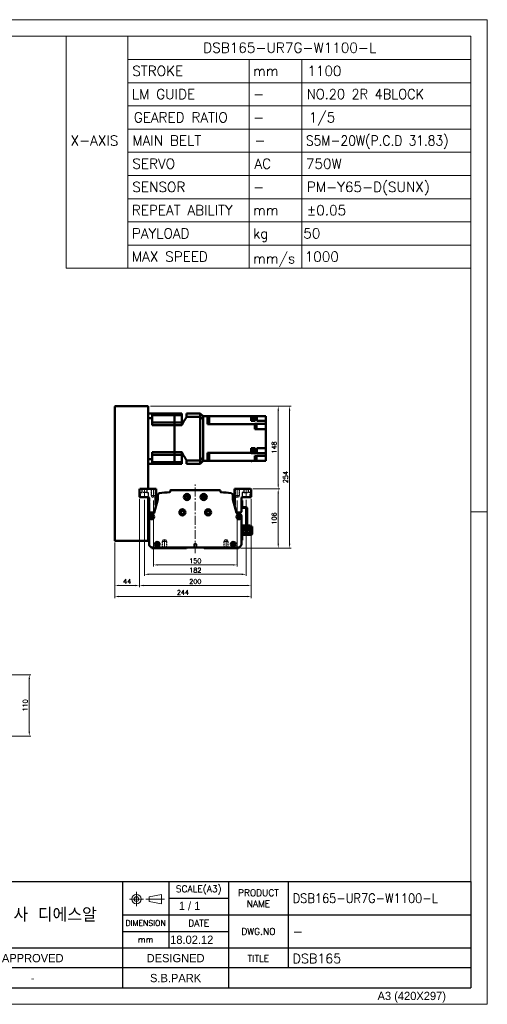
# Model space of a CAD drawing. Header units: millimetres. Extents: x 46547 to 49038, y 6223 to 10291.
# Tile 5 of 5: x 48202 to 49038, y 8529 to 10291. Entities that reach past the tile are written whole.
import ezdxf
from ezdxf.enums import TextEntityAlignment as Align

# ---------------------------------------------------------------- set-up
doc = ezdxf.new("R2010")
doc.units = ezdxf.units.MM
doc.header["$LTSCALE"] = 0.5
for name, pattern in [('CENTER', [50.8, 31.75, -6.35, 6.35, -6.35]), ('HIDDEN', [9.525, 6.35, -3.175]), ('HIDDENX2', [19.05, 12.7, -6.35])]:
    doc.linetypes.add(name, pattern=pattern)
doc.layers.get('0').update_dxf_attribs({"lineweight": 20})
for name, color, linetype, lineweight in [('1', 1, 'CENTER', 13), ('4', 4, 'Continuous', 13), ('외형선(ISO)', 7, 'Continuous', 50)]:
    doc.layers.add(name, color=color, linetype=linetype, lineweight=lineweight)
doc.layers.add('2', color=2, linetype='HIDDENX2')
doc.layers.add('3', color=3, linetype='Continuous')
doc.styles.add('ACISOGDT', font='amgdt.shx')
doc.styles.add('DSR TEXT', font='romans.shx', dxfattribs={"bigfont": 'whgtxt.shx'})
doc.styles.get("Standard").update_dxf_attribs({"font": 'romans.shx', "bigfont": 'whgtxt.shx'})
doc.dimstyles.new('DSR', dxfattribs={"dimscale": 2, "dimtxt": 3, "dimasz": 3, "dimexe": 0.5, "dimexo": 0.5, "dimgap": 0.5, "dimtad": 1, "dimdsep": 46, "dimtxsty": 'Standard', "dimcen": 2.5, "dimclrd": 4, "dimclre": 4, "dimclrt": 2, "dimadec": 0, "dimazin": 2, "dimtfac": 1, "dimtmove": 0, "dimatfit": 3, "dimfxl": 0, "dimlwd": -1, "dimlwe": -1, "dimarcsym": 0})

# ---------------------------------------------------------------- blocks, each defined once
blk = doc.blocks.new('A$C13F00394')
for p, q in [((109.11, 28.14), (105.34, 27.43)), ((105.34, 27.43), (105.34, 26.01)), ((109.11, 25.3), (109.11, 28.14)), ((-202.34, 25.67), (-191.42, 25.67)), ((-202.34, 25.3), (-191.42, 25.3)), ((105.34, 26.01), (109.11, 25.3))]:
    blk.add_line(p, q)
for radius in [1.42, 0.71]:
    blk.add_circle((101.56, 26.76), radius)
at = {"layer": '1'}
for p, q in [((103.69, 26.76), (99.44, 26.76)), ((101.56, 28.89), (101.56, 24.63)), ((104.41, 26.76), (110.04, 26.76))]:
    blk.add_line(p, q, dxfattribs=at)
at = {"layer": '3'}
for p, q in [((0, 32), (-207.68, 32)), ((0, 32), (202.32, 32)), ((0, 32), (0, 0)), ((43.43, 32), (43.43, 0)), ((97.32, 32), (97.32, 12)), ((111.32, 32), (111.32, 12)), ((129.32, 32), (129.32, 0)), ((147.32, 32), (147.32, 6)), ((202.32, 32), (202.32, 0)), ((0, 28), (25, 24)), ((43.43, 28), (0, 28)), ((25, 28), (25, 0)), ((34.7, 28), (34.7, 0)), ((111.32, 27), (129.32, 27)), ((43.43, 24), (0, 24)), ((97.32, 22), (202.32, 22)), ((43.43, 20), (0, 20)), ((43.43, 16), (0, 16)), ((97.32, 17), (129.32, 17)), ((0, 12), (129.32, 12)), ((97.32, 12), (97.32, 0)), ((129.32, 12), (202.32, 12)), ((43.43, 8), (0, 8)), ((97.32, 6), (43.43, 6)), ((129.32, 6), (97.32, 6)), ((202.32, 6), (129.32, 6)), ((43.43, 4), (0, 4)), ((0, 0), (202.32, 0))]:
    blk.add_line(p, q, dxfattribs=at)
at = {"color": 0, "style": 'DSR TEXT'}
for s, height, p in [('조립 치수 허용차', 2, (11.97, 29.02)), ('등급', 1.5, (20.77, 25.52)), ('정밀급', 1.5, (27.18, 25.37)), ('보통급', 1.3, (36.41, 25.38)), ('치수 구분', 1.5, (0.69, 24.78)), (' 0.5 초과 6 이하', 1.6, (0.56, 21.19)), (' 6 초과 30 이하', 1.6, (0.49, 17.19)), (' 30 초과 120 이하', 1.6, (0.49, 13.19)), (' 120 초과 315 이하', 1.6, (0.49, 9.19)), (' 315 초과 1000 이하', 1.6, (0.49, 5.19)), (' 1000 초과 2000 이하', 1.6, (0.49, 1.19))]:
    blk.add_text(s, height=height, dxfattribs=at).set_placement(p)
at = {"color": 7, "style": 'ACISOGDT'}
for s, p in [('APPROVED', (70.28, 8.93)), ('DESIGNED', (113.35, 8.93))]:
    blk.add_text(s, height=2.5, dxfattribs=at).set_placement(p, align=Align.MIDDLE_CENTER)
at = {"color": 7, "attachment_point": 5, "style": 'DSR TEXT'}
for s, insert, char_height in [('SCALE(A3)', (120.32, 29.5), 2), ('PRODUCT\\PNAME', (138.32, 27), 2), ('주식회사 디에스알', (70.37, 22), 4.2), ('DIMENSION', (104.32, 19.5), 1.7), ('DATE', (120.32, 19.5), 2), ('DWG.NO', (138.32, 17), 2), ('mm', (104.32, 14.5), 1.8), ('TITLE', (138.32, 8.83), 2)]:
    blk.add_mtext(s, dxfattribs=dict(at, insert=insert, char_height=char_height))
at = {"color": 0, "char_height": 1.6, "attachment_point": 5, "style": 'DSR TEXT'}
for s, insert in [('%%P0.05', (29.85, 22)), ('%%P0.1', (39.07, 22)), ('%%P0.1', (29.85, 18)), ('%%P0.2', (39.07, 18)), ('%%P0.15', (29.85, 14)), ('%%P0.3', (39.07, 14)), ('%%P0.2', (29.85, 10)), ('%%P0.5', (39.07, 10)), ('%%P0.3', (29.85, 6)), ('%%P0.8', (39.07, 6)), ('%%P0.5', (29.85, 2)), ('%%P1.2', (39.07, 2))]:
    blk.add_mtext(s, dxfattribs=dict(at, insert=insert))
at = {"layer": '4', "color": 0, "style": 'DSR TEXT'}
blk.add_text('NOTE', height=3, dxfattribs=at).set_placement((-202.39, 26.38))
blk = doc.blocks.new('A$C1C1952E1')
for p, q in [((293, 292), (293, 222)), ((311.67, 292), (311.67, 222)), ((311.67, 285), (415, 285)), ((348.18, 285), (348.18, 222)), ((364.13, 285), (364.13, 222)), ((311.67, 278), (415, 278)), ((311.67, 271), (415, 271)), ((311.67, 264), (415, 264)), ((311.67, 257), (415, 257)), ((311.67, 250), (415, 250)), ((311.67, 243), (415, 243)), ((311.67, 236), (415, 236)), ((311.67, 229), (415, 229)), ((293, 222), (415, 222))]:
    blk.add_line(p, q)
at = {"color": 1}
blk.add_lwpolyline([(0, 0), (420, 0), (420, 297), (0, 297)], close=True, dxfattribs=at)
at = {"color": 3}
blk.add_lwpolyline([(5, 5), (415, 5), (415, 292), (5, 292)], close=True, dxfattribs=at)
at = {"color": 7, "style": 'ACISOGDT'}
blk.add_text('A3 (420X297)', height=2.5, dxfattribs=at).set_placement((386.91, 1.28))
blk = doc.blocks.new('*D82')
at = {"color": 1, "linetype": 'ByBlock'}
for p, q in [((48160.8, 9118.8), (48222, 9118.8)), ((48219, 9016.6), (48219, 9111)), ((48160.8, 9008.8), (48222, 9008.8))]:
    blk.add_line(p, q, dxfattribs=at)
at = {"color": 1}
for points in [[(48217.7, 9111), (48220.3, 9111), (48219, 9118.8)], [(48217.7, 9016.6), (48220.3, 9016.6), (48219, 9008.8)]]:
    blk.add_solid(points, dxfattribs=at)
at = {"layer": 'Defpoints', "color": 0}
for p in [(48157.2, 9118.8), (48219, 9118.8), (48157.2, 9008.8)]:
    blk.add_point(p, dxfattribs=at)
at = {"color": 3, "insert": (48211.8, 9063.8), "char_height": 8.4, "attachment_point": 5, "rotation": 90, "style": 'DSR TEXT'}
blk.add_mtext('110', dxfattribs=at)
blk = doc.blocks.new('*D87')
at = {"color": 1, "linetype": 'ByBlock'}
for p, q in [((48440.9, 9430.5), (48440.9, 9312.2)), ((48590.9, 9430.5), (48590.9, 9312.2)), ((48583.1, 9315.2), (48448.7, 9315.2))]:
    blk.add_line(p, q, dxfattribs=at)
at = {"color": 1}
for points in [[(48448.7, 9316.5), (48448.7, 9313.9), (48440.9, 9315.2)], [(48583.1, 9316.5), (48583.1, 9313.9), (48590.9, 9315.2)]]:
    blk.add_solid(points, dxfattribs=at)
at = {"layer": 'Defpoints', "color": 0}
for p in [(48440.9, 9434.1), (48590.9, 9434.1), (48440.9, 9315.2)]:
    blk.add_point(p, dxfattribs=at)
at = {"color": 3, "insert": (48515.9, 9322.4), "char_height": 8.4, "attachment_point": 5, "style": 'DSR TEXT'}
blk.add_mtext('150', dxfattribs=at)
blk = doc.blocks.new('*D88')
at = {"color": 1, "linetype": 'ByBlock'}
for p, q in [((48424.9, 9431.6), (48424.9, 9295.4)), ((48606.9, 9431.6), (48606.9, 9295.4)), ((48599.1, 9298.4), (48432.7, 9298.4))]:
    blk.add_line(p, q, dxfattribs=at)
at = {"color": 1}
for points in [[(48432.7, 9299.7), (48432.7, 9297.1), (48424.9, 9298.4)], [(48599.1, 9299.7), (48599.1, 9297.1), (48606.9, 9298.4)]]:
    blk.add_solid(points, dxfattribs=at)
at = {"layer": 'Defpoints', "color": 0}
for p in [(48424.9, 9435.2), (48606.9, 9435.2), (48424.9, 9298.4)]:
    blk.add_point(p, dxfattribs=at)
at = {"color": 3, "insert": (48515.9, 9305.6), "char_height": 8.4, "attachment_point": 5, "style": 'DSR TEXT'}
blk.add_mtext('182', dxfattribs=at)
blk = doc.blocks.new('*D89')
at = {"color": 1, "linetype": 'ByBlock'}
for p, q in [((48415.9, 9433.6), (48415.9, 9275.4)), ((48615.9, 9433.6), (48615.9, 9275.4)), ((48608.1, 9278.4), (48423.7, 9278.4))]:
    blk.add_line(p, q, dxfattribs=at)
at = {"color": 1}
for points in [[(48423.7, 9279.7), (48423.7, 9277.1), (48415.9, 9278.4)], [(48608.1, 9279.7), (48608.1, 9277.1), (48615.9, 9278.4)]]:
    blk.add_solid(points, dxfattribs=at)
at = {"layer": 'Defpoints', "color": 0}
for p in [(48415.9, 9437.2), (48615.9, 9437.2), (48415.9, 9278.4)]:
    blk.add_point(p, dxfattribs=at)
at = {"color": 3, "insert": (48515.9, 9285.6), "char_height": 8.4, "attachment_point": 5, "style": 'DSR TEXT'}
blk.add_mtext('200', dxfattribs=at)
blk = doc.blocks.new('*D90')
at = {"color": 1, "linetype": 'ByBlock'}
for p, q in [((48415.9, 9433.6), (48415.9, 9275.4)), ((48371.9, 9355.6), (48371.9, 9275.4)), ((48408.1, 9278.4), (48379.7, 9278.4))]:
    blk.add_line(p, q, dxfattribs=at)
at = {"color": 1}
for points in [[(48379.7, 9279.7), (48379.7, 9277.1), (48371.9, 9278.4)], [(48408.1, 9279.7), (48408.1, 9277.1), (48415.9, 9278.4)]]:
    blk.add_solid(points, dxfattribs=at)
at = {"layer": 'Defpoints', "color": 0}
for p in [(48415.9, 9437.2), (48371.9, 9359.2), (48371.9, 9278.4)]:
    blk.add_point(p, dxfattribs=at)
at = {"color": 3, "insert": (48393.9, 9285.6), "char_height": 8.4, "attachment_point": 5, "style": 'DSR TEXT'}
blk.add_mtext('44', dxfattribs=at)
blk = doc.blocks.new('*D91')
at = {"color": 1, "linetype": 'ByBlock'}
for p, q in [((48615.9, 9433.6), (48615.9, 9255.7)), ((48371.9, 9355.6), (48371.9, 9255.7)), ((48608.1, 9258.7), (48379.7, 9258.7))]:
    blk.add_line(p, q, dxfattribs=at)
at = {"color": 1}
for points in [[(48379.7, 9260), (48379.7, 9257.4), (48371.9, 9258.7)], [(48608.1, 9260), (48608.1, 9257.4), (48615.9, 9258.7)]]:
    blk.add_solid(points, dxfattribs=at)
at = {"layer": 'Defpoints', "color": 0}
for p in [(48615.9, 9437.2), (48371.9, 9359.2), (48371.9, 9258.7)]:
    blk.add_point(p, dxfattribs=at)
at = {"color": 3, "insert": (48493.9, 9265.9), "char_height": 8.4, "attachment_point": 5, "style": 'DSR TEXT'}
blk.add_mtext('244', dxfattribs=at)
blk = doc.blocks.new('*D92')
at = {"color": 1, "linetype": 'ByBlock'}
for p, q in [((48618.5, 9451.2), (48667.2, 9451.2)), ((48664.2, 9443.4), (48664.2, 9353)), ((48597, 9345.2), (48667.2, 9345.2))]:
    blk.add_line(p, q, dxfattribs=at)
at = {"color": 1}
for points in [[(48662.9, 9443.4), (48665.5, 9443.4), (48664.2, 9451.2)], [(48662.9, 9353), (48665.5, 9353), (48664.2, 9345.2)]]:
    blk.add_solid(points, dxfattribs=at)
at = {"layer": 'Defpoints', "color": 0}
for p in [(48614.9, 9451.2), (48593.4, 9345.2), (48664.2, 9345.2)]:
    blk.add_point(p, dxfattribs=at)
at = {"color": 3, "insert": (48657, 9398.2), "char_height": 8.4, "attachment_point": 5, "rotation": 90, "style": 'DSR TEXT'}
blk.add_mtext('106', dxfattribs=at)
blk = doc.blocks.new('*D93')
at = {"color": 1, "linetype": 'ByBlock'}
for p, q in [((48435.5, 9599.2), (48667.2, 9599.2)), ((48664.2, 9459), (48664.2, 9591.4)), ((48618.5, 9451.2), (48667.2, 9451.2))]:
    blk.add_line(p, q, dxfattribs=at)
at = {"color": 1}
for points in [[(48662.9, 9591.4), (48665.5, 9591.4), (48664.2, 9599.2)], [(48662.9, 9459), (48665.5, 9459), (48664.2, 9451.2)]]:
    blk.add_solid(points, dxfattribs=at)
at = {"layer": 'Defpoints', "color": 0}
for p in [(48431.9, 9599.2), (48664.2, 9599.2), (48614.9, 9451.2)]:
    blk.add_point(p, dxfattribs=at)
at = {"color": 3, "insert": (48657, 9525.2), "char_height": 8.4, "attachment_point": 5, "rotation": 90, "style": 'DSR TEXT'}
blk.add_mtext('148', dxfattribs=at)
blk = doc.blocks.new('*D94')
at = {"color": 1, "linetype": 'ByBlock'}
for p, q in [((48435.5, 9599.2), (48687.5, 9599.2)), ((48684.5, 9591.4), (48684.5, 9353)), ((48597, 9345.2), (48687.5, 9345.2))]:
    blk.add_line(p, q, dxfattribs=at)
at = {"color": 1}
for points in [[(48683.2, 9591.4), (48685.8, 9591.4), (48684.5, 9599.2)], [(48683.2, 9353), (48685.8, 9353), (48684.5, 9345.2)]]:
    blk.add_solid(points, dxfattribs=at)
at = {"layer": 'Defpoints', "color": 0}
for p in [(48431.9, 9599.2), (48593.4, 9345.2), (48684.5, 9345.2)]:
    blk.add_point(p, dxfattribs=at)
at = {"color": 3, "insert": (48677.3, 9472.2), "char_height": 8.4, "attachment_point": 5, "rotation": 90, "style": 'DSR TEXT'}
blk.add_mtext('254', dxfattribs=at)

msp = doc.modelspace()

# ---------------------------------------------------------------- linework, layer by layer
at = {"color": 2, "linetype": 'HIDDEN'}
for p, q in [((48436.8889, 9451.20272), (48436.8889, 9439.20272)), ((48437.4889, 9450.60272), (48436.8889, 9451.20272)), ((48437.4889, 9450.60272), (48444.2889, 9450.60272)), ((48437.4889, 9450.60272), (48437.4889, 9437.20272)), ((48444.2889, 9450.60272), (48444.8889, 9451.20272)), ((48444.2889, 9450.60272), (48444.2889, 9437.20272)), ((48444.8889, 9451.20272), (48444.8889, 9439.20272)), ((48586.8889, 9451.20272), (48586.8889, 9439.20272)), ((48587.4889, 9450.60272), (48586.8889, 9451.20272)), ((48587.4889, 9450.60272), (48594.2889, 9450.60272)), ((48587.4889, 9450.60272), (48587.4889, 9437.20272)), ((48594.2889, 9450.60272), (48594.8889, 9451.20272)), ((48594.2889, 9450.60272), (48594.2889, 9437.20272)), ((48594.8889, 9451.20272), (48594.8889, 9439.20272)), ((48436.8889, 9439.20272), (48444.8889, 9439.20272)), ((48436.8889, 9439.20272), (48437.4889, 9438.16349)), ((48437.4889, 9437.20272), (48444.2889, 9437.20272)), ((48437.4889, 9437.20272), (48440.8889, 9435.23973)), ((48444.2889, 9437.20272), (48440.8889, 9435.23973)), ((48444.8889, 9439.20272), (48444.2889, 9438.16349)), ((48586.8889, 9439.20272), (48594.8889, 9439.20272)), ((48586.8889, 9439.20272), (48587.4889, 9438.16349)), ((48587.4889, 9437.20272), (48594.2889, 9437.20272)), ((48587.4889, 9437.20272), (48590.8889, 9435.23973)), ((48594.2889, 9437.20272), (48590.8889, 9435.23973)), ((48594.8889, 9439.20272), (48594.2889, 9438.16349)), ((48456.8889, 9357.20272), (48457.4889, 9358.24195)), ((48456.8889, 9357.20272), (48464.8889, 9357.20272)), ((48456.8889, 9345.20272), (48456.8889, 9357.20272)), ((48457.4889, 9359.20272), (48460.8889, 9361.16572)), ((48457.4889, 9359.20272), (48464.2889, 9359.20272)), ((48457.4889, 9345.80272), (48457.4889, 9359.20272)), ((48464.2889, 9359.20272), (48460.8889, 9361.16572)), ((48464.2889, 9345.80272), (48464.2889, 9359.20272)), ((48464.8889, 9357.20272), (48464.2889, 9358.24195)), ((48464.8889, 9345.20272), (48464.8889, 9357.20272)), ((48566.8889, 9357.20272), (48567.4889, 9358.24195)), ((48574.8889, 9357.20272), (48566.8889, 9357.20272)), ((48566.8889, 9345.20272), (48566.8889, 9357.20272)), ((48567.4889, 9359.20272), (48570.8889, 9361.16572)), ((48574.2889, 9359.20272), (48567.4889, 9359.20272)), ((48567.4889, 9345.80272), (48567.4889, 9359.20272)), ((48574.2889, 9359.20272), (48570.8889, 9361.16572)), ((48574.2889, 9345.80272), (48574.2889, 9359.20272)), ((48574.8889, 9357.20272), (48574.2889, 9358.24195)), ((48574.8889, 9345.20272), (48574.8889, 9357.20272)), ((48457.4889, 9345.80272), (48456.8889, 9345.20272)), ((48457.4889, 9345.80272), (48464.2889, 9345.80272)), ((48464.2889, 9345.80272), (48464.8889, 9345.20272)), ((48567.4889, 9345.80272), (48566.8889, 9345.20272)), ((48574.2889, 9345.80272), (48567.4889, 9345.80272)), ((48574.2889, 9345.80272), (48574.8889, 9345.20272))]:
    msp.add_line(p, q, dxfattribs=at)
at = {"color": 1, "linetype": 'CENTER'}
for p, q in [((48440.8889, 9452.63827), (48440.8889, 9434.07356)), ((48590.8889, 9452.63827), (48590.8889, 9434.07356)), ((48460.8889, 9343.76718), (48460.8889, 9362.33188)), ((48570.8889, 9343.76718), (48570.8889, 9362.33188))]:
    msp.add_line(p, q, dxfattribs=at)
at = {"color": 1}
msp.add_line((49038.06932, 9409.88267), (49008.40982, 9409.88267), dxfattribs=at)
at = {"layer": '1'}
for p, q in [((48424.8889, 9435.20272), (48424.8889, 9452.20272)), ((48515.8889, 9336.20272), (48515.8889, 9459.20272)), ((48606.8889, 9435.20272), (48606.8889, 9452.20272))]:
    msp.add_line(p, q, dxfattribs=at)
at = {"layer": '2'}
for p, q in [((48417.8889, 9444.70272), (48420.6389, 9444.70272)), ((48417.8889, 9436.20272), (48417.8889, 9444.70272)), ((48420.6389, 9444.70272), (48420.6389, 9451.20272)), ((48429.1389, 9444.70272), (48420.6389, 9444.70272)), ((48429.1389, 9451.20272), (48429.1389, 9444.70272)), ((48429.1389, 9444.70272), (48431.8889, 9444.70272)), ((48431.8889, 9444.70272), (48431.8889, 9436.20272)), ((48602.6389, 9444.70272), (48599.8889, 9444.70272)), ((48599.8889, 9444.70272), (48599.8889, 9436.20272)), ((48602.6389, 9451.20272), (48602.6389, 9444.70272)), ((48602.6389, 9444.70272), (48611.1389, 9444.70272)), ((48611.1389, 9444.70272), (48611.1389, 9451.20272)), ((48613.8889, 9444.70272), (48611.1389, 9444.70272)), ((48613.8889, 9436.20272), (48613.8889, 9444.70272)), ((48515.8889, 9353.70488), (48513.3889, 9352.20272)), ((48513.3889, 9352.20272), (48513.3889, 9346.20272)), ((48518.3889, 9352.20272), (48513.3889, 9352.20272)), ((48518.3889, 9352.20272), (48515.8889, 9353.70488)), ((48518.3889, 9346.20272), (48518.3889, 9352.20272))]:
    msp.add_line(p, q, dxfattribs=at)
at = {"layer": '3'}
for p in [(49008.40982, 8748.47582), (47808.28287, 8558.65502)]:
    msp.add_line(p, (49008.40982, 8558.65502), dxfattribs=at)
at = {"layer": '외형선(ISO)'}
for p, q in [((48371.8889, 9359.20272), (48371.8889, 9598.20272)), ((48372.8889, 9599.20272), (48431.8889, 9599.20272)), ((48431.8889, 9598.20272), (48431.8889, 9599.20272)), ((48431.8889, 9451.20272), (48431.8889, 9598.20272)), ((48431.8889, 9586.20272), (48438.8889, 9586.20272)), ((48438.8889, 9586.20272), (48438.8889, 9577.79507)), ((48478.8889, 9586.20272), (48438.8889, 9586.20272)), ((48478.8889, 9583.25494), (48478.8889, 9586.20272)), ((48478.8889, 9586.20272), (48478.8889, 9583.25494)), ((48478.8889, 9586.20272), (48491.8889, 9586.20272)), ((48491.8889, 9586.20272), (48491.8889, 9583.25494)), ((48500.4389, 9586.20272), (48500.4389, 9580.20532)), ((48500.4389, 9586.20272), (48524.8889, 9586.20272)), ((48524.8889, 9580.20532), (48524.8889, 9586.20272)), ((48529.8889, 9581.20272), (48524.8889, 9586.20272)), ((48431.8889, 9577.79507), (48438.8889, 9577.79507)), ((48438.8889, 9583.25494), (48478.8889, 9583.25494)), ((48438.8889, 9565.20272), (48438.8889, 9577.79507)), ((48438.8889, 9570.05772), (48478.8889, 9570.05772)), ((48478.8889, 9576.55772), (48478.8889, 9583.25494)), ((48478.8889, 9576.55772), (48478.8889, 9583.25494)), ((48478.8889, 9583.25494), (48491.8889, 9583.25494)), ((48478.8889, 9570.05772), (48478.8889, 9576.55772)), ((48478.8889, 9570.05772), (48478.8889, 9576.55772)), ((48478.8889, 9565.20272), (48478.8889, 9570.05772)), ((48478.8889, 9570.05772), (48478.8889, 9565.20272)), ((48478.8889, 9570.05772), (48491.8889, 9570.05772)), ((48491.8889, 9570.05772), (48491.8889, 9583.25494)), ((48491.8889, 9570.05772), (48491.8889, 9565.20272)), ((48500.4389, 9580.20532), (48524.8889, 9580.20532)), ((48524.8889, 9502.20013), (48524.8889, 9580.20532)), ((48537.8889, 9581.20272), (48529.8889, 9581.20272)), ((48529.8889, 9581.20272), (48529.8889, 9581.11463)), ((48529.8889, 9581.11463), (48529.8889, 9575.30975)), ((48529.8889, 9575.30975), (48529.8889, 9575.2064)), ((48529.8889, 9575.2064), (48529.8889, 9507.19905)), ((48529.8889, 9574.20272), (48529.8889, 9508.20272)), ((48537.8889, 9581.20272), (48540.8889, 9581.20272)), ((48537.8889, 9574.20272), (48537.8889, 9581.20272)), ((48537.8889, 9576.06701), (48540.8889, 9576.06701)), ((48537.8889, 9566.86029), (48537.8889, 9574.20272)), ((48537.8889, 9567.27961), (48540.8889, 9567.27961)), ((48537.8889, 9566.86029), (48540.8889, 9566.86029)), ((48540.8889, 9581.20272), (48540.8889, 9572.64657)), ((48615.8889, 9581.20272), (48540.8889, 9581.20272)), ((48540.8889, 9567.53539), (48540.8889, 9572.64657)), ((48540.8889, 9567.53539), (48540.8889, 9566.86891)), ((48540.8889, 9566.86891), (48540.8889, 9566.86029)), ((48540.8889, 9566.86891), (48622.3889, 9566.86891)), ((48615.8889, 9581.42262), (48615.8889, 9581.20272)), ((48615.8889, 9581.42262), (48616.8889, 9581.42262)), ((48615.8889, 9572.76366), (48615.8889, 9581.20272)), ((48615.8889, 9573.82262), (48616.8889, 9573.82262)), ((48617.8889, 9572.76366), (48615.8889, 9572.76366)), ((48616.8889, 9573.82262), (48616.8889, 9581.42262)), ((48617.8889, 9581.20272), (48616.8889, 9581.20272)), ((48616.8889, 9581.12262), (48619.4889, 9581.12262)), ((48616.8889, 9574.12262), (48619.4889, 9574.12262)), ((48617.8889, 9581.20272), (48622.8889, 9581.20272)), ((48617.8889, 9581.20272), (48617.8889, 9581.12262)), ((48617.8889, 9572.80272), (48617.8889, 9574.12262)), ((48617.8889, 9572.80272), (48617.8889, 9572.76366)), ((48617.8889, 9572.80272), (48622.8889, 9572.80272)), ((48619.4889, 9574.12262), (48619.4889, 9581.12262)), ((48622.3889, 9567.56983), (48641.8889, 9567.56983)), ((48622.3889, 9567.56983), (48622.3889, 9567.53539)), ((48622.3889, 9566.86891), (48622.3889, 9567.53539)), ((48622.3889, 9566.86891), (48622.3889, 9557.90272)), ((48622.8889, 9581.20272), (48625.8889, 9581.20272)), ((48622.8889, 9581.20272), (48622.8889, 9572.80272)), ((48641.8889, 9581.20272), (48625.8889, 9581.20272)), ((48625.8889, 9572.80272), (48625.8889, 9581.20272)), ((48625.8889, 9572.80272), (48641.8889, 9572.80272)), ((48641.8889, 9576.80272), (48641.8889, 9581.20272)), ((48641.8889, 9576.80272), (48641.8889, 9572.80272)), ((48641.8889, 9572.64657), (48641.8889, 9572.80272)), ((48641.8889, 9572.64657), (48641.8889, 9567.56983)), ((48641.8889, 9562.40272), (48641.8889, 9567.56983)), ((48478.8889, 9565.20272), (48438.8889, 9565.20272)), ((48478.8889, 9517.20272), (48478.8889, 9565.20272)), ((48478.8889, 9517.20272), (48478.8889, 9565.20272)), ((48478.8889, 9565.20272), (48491.8889, 9565.20272)), ((48622.8889, 9565.4013), (48622.3889, 9565.4013)), ((48622.8889, 9559.4013), (48622.3889, 9559.4013)), ((48622.3889, 9557.90272), (48641.8889, 9557.90272)), ((48622.8889, 9559.4013), (48622.8889, 9565.4013)), ((48623.5889, 9565.3513), (48622.8889, 9565.3513)), ((48623.5889, 9559.4513), (48622.8889, 9559.4513)), ((48623.5889, 9559.4513), (48623.5889, 9565.3513)), ((48625.5889, 9565.1513), (48623.5889, 9565.1513)), ((48625.5889, 9559.6513), (48623.5889, 9559.6513)), ((48625.5889, 9559.6513), (48625.5889, 9565.1513)), ((48641.8889, 9562.40272), (48641.8889, 9557.90272)), ((48641.8889, 9524.00272), (48641.8889, 9557.90272)), ((48438.8889, 9504.61038), (48438.8889, 9517.20272)), ((48478.8889, 9517.20272), (48438.8889, 9517.20272)), ((48478.8889, 9512.34772), (48478.8889, 9517.20272)), ((48478.8889, 9517.20272), (48478.8889, 9512.34772)), ((48478.8889, 9517.20272), (48491.8889, 9517.20272)), ((48491.8889, 9517.20272), (48491.8889, 9512.34772)), ((48540.8889, 9515.54515), (48537.8889, 9515.54515)), ((48537.8889, 9508.20272), (48537.8889, 9515.54515)), ((48540.8889, 9515.12584), (48537.8889, 9515.12584)), ((48540.8889, 9515.54515), (48540.8889, 9515.53654)), ((48540.8889, 9515.53654), (48540.8889, 9514.87005)), ((48540.8889, 9515.53654), (48615.8889, 9515.53654)), ((48540.8889, 9509.75888), (48540.8889, 9514.87005)), ((48617.8889, 9524.00415), (48615.8889, 9524.00415)), ((48615.8889, 9520.76603), (48615.8889, 9524.00415)), ((48615.8889, 9523.29211), (48616.8889, 9523.29211)), ((48615.8889, 9520.76603), (48615.8889, 9518.21818)), ((48615.8889, 9515.53654), (48615.8889, 9518.21818)), ((48615.8889, 9515.69211), (48616.8889, 9515.69211)), ((48615.8889, 9514.87809), (48615.8889, 9515.53654)), ((48615.8889, 9514.87809), (48617.8889, 9514.87809)), ((48616.8889, 9515.69211), (48616.8889, 9523.29211)), ((48616.8889, 9522.99211), (48619.4889, 9522.99211)), ((48616.8889, 9515.99211), (48619.4889, 9515.99211)), ((48617.8889, 9524.00415), (48617.8889, 9524.00272)), ((48617.8889, 9524.00272), (48622.8889, 9524.00272)), ((48617.8889, 9522.99211), (48617.8889, 9524.00272)), ((48617.8889, 9515.99211), (48617.8889, 9514.88078)), ((48617.8889, 9514.88078), (48617.8889, 9514.87809)), ((48617.8889, 9514.88078), (48622.8889, 9514.88078)), ((48619.4889, 9515.99211), (48619.4889, 9522.99211)), ((48622.8889, 9524.00272), (48622.8889, 9515.53654)), ((48622.8889, 9515.53654), (48625.8889, 9515.53654)), ((48622.8889, 9515.53654), (48622.8889, 9514.88078)), ((48641.8889, 9524.00272), (48625.8889, 9524.00272)), ((48625.8889, 9524.00272), (48625.8889, 9515.53654)), ((48625.8889, 9514.88078), (48625.8889, 9515.53654)), ((48625.8889, 9514.88078), (48641.8889, 9514.88078)), ((48641.8889, 9524.00272), (48641.8889, 9520.00272)), ((48641.8889, 9514.88078), (48641.8889, 9520.00272)), ((48641.8889, 9514.87005), (48641.8889, 9514.88078)), ((48641.8889, 9514.87005), (48641.8889, 9510.10272)), ((48431.8889, 9504.61038), (48438.8889, 9504.61038)), ((48431.8889, 9496.20272), (48438.8889, 9496.20272)), ((48438.8889, 9512.34772), (48478.8889, 9512.34772)), ((48438.8889, 9504.61038), (48438.8889, 9496.20272)), ((48438.8889, 9499.15051), (48478.8889, 9499.15051)), ((48478.8889, 9496.20272), (48438.8889, 9496.20272)), ((48478.8889, 9505.84772), (48478.8889, 9512.34772)), ((48478.8889, 9505.84772), (48478.8889, 9512.34772)), ((48478.8889, 9512.34772), (48491.8889, 9512.34772)), ((48478.8889, 9499.15051), (48478.8889, 9505.84772)), ((48478.8889, 9499.15051), (48478.8889, 9505.84772)), ((48478.8889, 9496.20272), (48478.8889, 9499.15051)), ((48478.8889, 9499.15051), (48478.8889, 9496.20272)), ((48478.8889, 9499.15051), (48491.8889, 9499.15051)), ((48478.8889, 9496.20272), (48491.8889, 9496.20272)), ((48491.8889, 9512.34772), (48491.8889, 9499.15051)), ((48491.8889, 9499.15051), (48491.8889, 9496.20272)), ((48500.4389, 9502.20013), (48500.4389, 9496.20272)), ((48500.4389, 9502.20013), (48524.8889, 9502.20013)), ((48500.4389, 9496.20272), (48524.8889, 9496.20272)), ((48524.8889, 9496.20272), (48524.8889, 9502.20013)), ((48524.8889, 9496.20272), (48529.8889, 9501.20272)), ((48529.8889, 9507.09569), (48529.8889, 9507.19905)), ((48529.8889, 9507.09569), (48529.8889, 9501.29082)), ((48529.8889, 9501.20272), (48529.8889, 9501.29082)), ((48537.8889, 9501.20272), (48529.8889, 9501.20272)), ((48537.8889, 9501.20272), (48537.8889, 9508.20272)), ((48540.8889, 9506.33844), (48537.8889, 9506.33844)), ((48540.8889, 9501.20272), (48537.8889, 9501.20272)), ((48540.8889, 9509.75888), (48540.8889, 9501.20272)), ((48540.8889, 9501.20272), (48622.3889, 9501.20272)), ((48615.8889, 9501.20272), (48615.8889, 9500.98282)), ((48615.8889, 9500.98282), (48616.8889, 9500.98282)), ((48616.8889, 9500.98282), (48616.8889, 9501.20272)), ((48622.3889, 9510.10272), (48641.8889, 9510.10272)), ((48622.3889, 9510.10272), (48622.3889, 9509.75888)), ((48622.3889, 9501.20272), (48622.3889, 9509.75888)), ((48622.8889, 9508.64178), (48622.3889, 9508.64178)), ((48622.8889, 9502.64178), (48622.3889, 9502.64178)), ((48622.3889, 9501.20272), (48641.8889, 9501.20272)), ((48622.8889, 9502.64178), (48622.8889, 9508.64178)), ((48623.5889, 9508.59178), (48622.8889, 9508.59178)), ((48623.5889, 9502.69178), (48622.8889, 9502.69178)), ((48623.5889, 9502.69178), (48623.5889, 9508.59178)), ((48625.5889, 9508.39178), (48623.5889, 9508.39178)), ((48625.5889, 9502.89178), (48623.5889, 9502.89178)), ((48625.5889, 9502.89178), (48625.5889, 9508.39178)), ((48641.8889, 9510.10272), (48641.8889, 9505.60272)), ((48641.8889, 9501.20272), (48641.8889, 9505.60272)), ((48415.8889, 9450.20272), (48416.8889, 9451.20272)), ((48415.8889, 9437.20272), (48415.8889, 9450.20272)), ((48416.8889, 9451.20272), (48445.8889, 9451.20272)), ((48445.8889, 9451.20272), (48445.8889, 9436.52726)), ((48470.66149, 9445.69001), (48470.66149, 9447.20272)), ((48472.66149, 9449.20272), (48559.11631, 9449.20272)), ((48561.11631, 9447.20272), (48561.11631, 9445.69001)), ((48585.8889, 9436.52726), (48585.8889, 9451.20272)), ((48585.8889, 9451.20272), (48614.8889, 9451.20272)), ((48614.8889, 9451.20272), (48615.8889, 9450.20272)), ((48615.8889, 9450.20272), (48615.8889, 9437.20272)), ((48416.8889, 9436.20272), (48415.8889, 9437.20272)), ((48432.3889, 9436.20272), (48416.8889, 9436.20272)), ((48431.8889, 9359.20272), (48431.8889, 9436.20272)), ((48433.3889, 9428.70272), (48433.3889, 9435.20272)), ((48433.8889, 9428.20272), (48433.3889, 9428.70272)), ((48433.3889, 9427.70272), (48433.8889, 9428.20272)), ((48433.3889, 9426.70272), (48433.3889, 9427.70272)), ((48433.8889, 9426.20272), (48433.3889, 9426.70272)), ((48433.3889, 9425.70272), (48433.8889, 9426.20272)), ((48433.3889, 9424.70272), (48433.3889, 9425.70272)), ((48442.12854, 9408.12579), (48448.82225, 9432.52942)), ((48444.8889, 9433.52726), (48444.8889, 9422.20272)), ((48444.8889, 9429.20272), (48447.90976, 9429.20272)), ((48448.8889, 9432.8884), (48448.8889, 9440.66585)), ((48582.8889, 9440.66585), (48582.8889, 9432.8884)), ((48582.95556, 9432.52942), (48589.64926, 9408.12579)), ((48586.8889, 9422.20272), (48586.8889, 9433.52726)), ((48598.3889, 9428.70272), (48597.8889, 9428.20272)), ((48597.8889, 9428.20272), (48598.3889, 9427.70272)), ((48598.3889, 9426.70272), (48597.8889, 9426.20272)), ((48597.8889, 9426.20272), (48598.3889, 9425.70272)), ((48598.3889, 9435.20272), (48598.3889, 9428.70272)), ((48598.3889, 9430.20272), (48599.9889, 9430.20272)), ((48598.3889, 9427.70272), (48598.3889, 9428.70272)), ((48598.3889, 9427.70272), (48598.3889, 9426.70272)), ((48598.3889, 9425.70272), (48598.3889, 9426.70272)), ((48598.3889, 9425.70272), (48598.3889, 9424.70272)), ((48614.8889, 9436.20272), (48599.3889, 9436.20272)), ((48599.9889, 9430.20272), (48599.9889, 9418.80272)), ((48615.8889, 9437.20272), (48614.8889, 9436.20272)), ((48433.8889, 9424.20272), (48433.3889, 9424.70272)), ((48433.3889, 9423.70272), (48433.8889, 9424.20272)), ((48433.3889, 9410.20272), (48433.3889, 9423.70272)), ((48440.8889, 9409.20272), (48434.3889, 9409.20272)), ((48597.3889, 9409.20272), (48590.8889, 9409.20272)), ((48598.3889, 9424.70272), (48597.8889, 9424.20272)), ((48597.8889, 9424.20272), (48598.3889, 9423.70272)), ((48598.3889, 9423.70272), (48598.3889, 9424.70272)), ((48598.3889, 9423.70272), (48598.3889, 9410.20272)), ((48599.9889, 9418.80272), (48598.44929, 9418.80272)), ((48606.2889, 9418.80272), (48600.4889, 9418.80272)), ((48600.4889, 9417.20272), (48606.2889, 9417.20272)), ((48606.7889, 9416.70272), (48606.7889, 9381.20272)), ((48608.3889, 9381.20272), (48608.3889, 9416.70272)), ((48433.3889, 9351.44537), (48433.3889, 9403.20272)), ((48436.3889, 9406.20272), (48439.3285, 9406.20272)), ((48592.4493, 9406.20272), (48595.3889, 9406.20272)), ((48598.3889, 9403.20272), (48598.3889, 9351.44536)), ((48431.8889, 9373.20272), (48433.3889, 9373.20272)), ((48600.68887, 9385.70289), (48604.38887, 9385.7029)), ((48600.68889, 9373.30289), (48600.68887, 9385.70289)), ((48600.68889, 9373.30289), (48600.6889, 9370.80289)), ((48600.68889, 9373.30289), (48602.68889, 9373.30289)), ((48602.68889, 9373.30289), (48612.08889, 9373.30291)), ((48604.38887, 9385.7029), (48604.38889, 9376.3029)), ((48610.38888, 9377.30291), (48604.38888, 9377.3029)), ((48604.38889, 9377.0029), (48610.38889, 9377.00291)), ((48610.38889, 9376.30291), (48604.38889, 9376.3029)), ((48606.7889, 9381.20272), (48608.3889, 9381.20272)), ((48610.38887, 9385.70291), (48614.08887, 9385.70291)), ((48610.38889, 9376.30291), (48610.38887, 9385.70291)), ((48612.08889, 9373.30291), (48614.08889, 9373.30291)), ((48614.08887, 9385.70291), (48614.08889, 9373.30291)), ((48614.0889, 9370.80291), (48614.08889, 9373.30291)), ((48615.78885, 9384.20292), (48617.38885, 9384.20292)), ((48615.78885, 9384.20292), (48615.78886, 9381.20292)), ((48615.78888, 9371.30292), (48615.78886, 9381.20292)), ((48617.38886, 9381.20292), (48617.38885, 9384.20292)), ((48617.38886, 9381.20292), (48617.38888, 9371.20292)), ((48431.8889, 9358.20272), (48372.8889, 9358.20272)), ((48431.8889, 9358.20272), (48431.8889, 9359.20272)), ((48599.9889, 9359.20289), (48598.3889, 9359.20288)), ((48599.98888, 9368.70289), (48599.9889, 9362.20289)), ((48599.9889, 9359.20289), (48599.9889, 9362.20289)), ((48600.38888, 9370.80289), (48615.28888, 9370.80292)), ((48615.38888, 9369.20292), (48600.48888, 9369.20289)), ((48437.3889, 9346.20272), (48434.26758, 9349.32404)), ((48438.3889, 9345.20272), (48437.3889, 9346.20272)), ((48594.3889, 9346.20272), (48437.3889, 9346.20272)), ((48499.8889, 9345.20272), (48438.3889, 9345.20272)), ((48500.74245, 9346.05628), (48499.8889, 9345.20272)), ((48531.8889, 9345.20272), (48531.03535, 9346.05628)), ((48593.3889, 9345.20272), (48531.8889, 9345.20272)), ((48594.3889, 9346.20272), (48593.3889, 9345.20272)), ((48597.51022, 9349.32404), (48594.3889, 9346.20272))]:
    msp.add_line(p, q, dxfattribs=at)
for centre, radius in [((48500.8889, 9436.70272), 5.5), ((48500.8889, 9436.70272), 3.3), ((48500.8889, 9436.70272), 2.4585), ((48530.8889, 9436.70272), 5.5), ((48530.8889, 9436.70272), 3.3), ((48530.8889, 9436.70272), 2.4585), ((48492.8889, 9409.20272), 5.5), ((48492.8889, 9409.20272), 3.3), ((48492.8889, 9409.20272), 2.9585), ((48538.8889, 9409.20272), 5.5), ((48538.8889, 9409.20272), 3.3), ((48538.8889, 9409.20272), 2.9585), ((48437.8889, 9401.20272), 4.25), ((48437.8889, 9401.20272), 2.25), ((48593.8889, 9401.20272), 4.25), ((48593.8889, 9401.20272), 2.25), ((48447.8889, 9352.20272), 4.25), ((48583.8889, 9352.20272), 4.25), ((48447.8889, 9352.20272), 2.25), ((48583.8889, 9352.20272), 2.25)]:
    msp.add_circle(centre, radius, dxfattribs=at)
for centre, radius, start, end in [((48372.8889, 9598.20272), 1, 90, 180), ((48451.8889, 9440.66585), 3, 95.80911533, 180), ((48501.8889, 8949.20272), 497, 93.6564443, 95.80911533), ((48470.16149, 9445.69001), 0.5, 273.65644439, 0), ((48472.66149, 9447.20272), 2, 89.99999994, 180), ((48559.11631, 9447.20272), 2, 0, 89.99999994), ((48561.61631, 9445.69001), 0.5, 180, 266.3435556), ((48529.8889, 8949.20272), 497, 84.19088456, 86.34355559), ((48579.8889, 9440.66585), 3, 0, 84.19088457), ((48432.3889, 9435.20272), 1, 0, 90), ((48449.8889, 9433.52726), 5, 143.13010235, 180), ((48447.8889, 9432.8884), 1, 338.96248892, 0), ((48583.8889, 9432.8884), 1, 180, 201.03751097), ((48581.8889, 9433.52726), 5, 0, 36.86989765), ((48599.3889, 9435.20272), 1, 90, 180), ((48434.3889, 9410.20272), 1, 180, 270), ((48439.3285, 9409.20272), 3, 269.99999994, 338.96248892), ((48440.8889, 9406.20272), 3, 61.42735458, 90), ((48445.8889, 9422.20272), 1, 180, 260.24123115), ((48585.8889, 9422.20272), 1, 279.75882445, 0), ((48590.8889, 9406.20272), 3, 90, 118.57262696), ((48592.4493, 9409.20272), 3, 201.03751097, 269.99999994), ((48597.3889, 9410.20272), 1, 270, 0), ((48600.4889, 9419.30272), 2.1, 180, 193.774147), ((48600.4889, 9419.30272), 2.1, 193.774147, 270), ((48600.4889, 9419.30272), 0.5, 180, 270), ((48606.2889, 9416.70272), 2.1, 0, 90), ((48606.2889, 9416.70272), 0.5, 0, 90), ((48436.3889, 9403.20272), 3, 89.99999994, 180), ((48437.8889, 9401.20272), 1.5, 41.40962211, 318.59037789), ((48439.3889, 9402.5256), 0.5, 221.40962211, 335.37911493), ((48439.3889, 9399.87985), 0.5, 24.62090608, 138.59037789), ((48437.8889, 9401.20272), 1.621, 328.98236195, 31.01763805), ((48592.3889, 9402.5256), 0.5, 204.62089557, 318.59037789), ((48592.3889, 9399.87985), 0.5, 41.40962211, 155.37910442), ((48593.8889, 9401.20272), 1.5, 221.40962211, 138.59037789), ((48595.3889, 9403.20272), 3, 0, 89.99999994), ((48372.8889, 9359.20272), 1, 180, 270), ((48600.38888, 9368.80289), 2, 90.00011094, 179.75458606), ((48600.48888, 9368.70289), 0.5, 90.00011094, 180.00011094), ((48615.28888, 9371.30292), 0.5, 270.00011094, 0.00011094), ((48615.38888, 9371.20292), 2, 270.00011094, 0.00011094), ((48436.3889, 9351.44537), 3, 180, 224.99999995), ((48447.8889, 9352.20272), 1.6, 134.4153086, 45.5846914), ((48446.41921, 9353.70272), 0.5, 314.4153086, 55.46539163), ((48449.3586, 9353.70272), 0.5, 124.5346146, 225.5846914), ((48501.09601, 9345.70272), 0.5, 90, 135), ((48530.68179, 9345.70272), 0.5, 45, 90), ((48583.8889, 9352.20272), 1.6, 134.4153086, 45.5846914), ((48582.41921, 9353.70272), 0.5, 314.4153086, 55.4653777), ((48585.3586, 9353.70272), 0.5, 124.53462853, 225.5846914), ((48595.3889, 9351.44536), 3, 314.99999994, 0)]:
    msp.add_arc(centre, radius, start, end, dxfattribs=at)
for points, weights in [([(48491.8889, 9565.20272), (48495.14591, 9572.12387), (48500.4389, 9580.20532)], [1.35416666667, 1.30973118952, 1.24342419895]), ([(48500.4389, 9502.20013), (48495.14591, 9510.28158), (48491.8889, 9517.20272)], [1.24342419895, 1.30973118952, 1.35416666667])]:
    msp.add_rational_spline(points, weights, degree=2, dxfattribs=at)
for points in [[(48524.8889, 9580.20532), (48525.45813, 9579.63664), (48526.58747, 9578.50812), (48528.25426, 9576.84172), (48529.34708, 9575.74856), (48529.8889, 9575.2064)], [(48529.8889, 9507.19905), (48529.3468, 9506.65661), (48528.25362, 9505.56308), (48526.58682, 9503.89669), (48525.45785, 9502.76853), (48524.8889, 9502.20013)]]:
    msp.add_open_spline(points, degree=3, dxfattribs=at)

# ---------------------------------------------------------------- block references
at = {"xscale": 5.931900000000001, "yscale": 5.931900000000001, "zscale": 5.931900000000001}
for name, p in [('A$C1C1952E1', (46546.67132, 8528.99552)), ('A$C13F00394', (47808.28288, 8558.65502))]:
    msp.add_blockref(name, p, dxfattribs=at)

# ---------------------------------------------------------------- texts
at = {"color": 3, "style": 'DSR TEXT'}
for s, height, p in [('DSB165-UR7G-W1100-L', 17.8273368, (48530.12698, 10231.6836)), ('STROKE', 17.827337, (48403.31091, 10190.1603)), ('LM GUIDE', 17.827337, (48402.46199, 10148.637)), ('X-AXIS', 17.827337, (48292.71252, 10065.5904)), ('MAIN BELT', 17.827337, (48403.31091, 10065.5904)), ('SERVO', 17.827337, (48403.31091, 10024.0671)), ('SENSOR', 17.827337, (48403.31091, 9982.5438)), ('REPEAT ABILITY', 17.8273368, (48402.46199, 9941.0205)), ('PAYLOAD', 17.827337, (48402.46199, 9899.4972)), ('MAX SPEED', 17.827337, (48402.46199, 9857.9739))]:
    msp.add_text(s, height=height, dxfattribs=at).set_placement(p)
at = {"color": 7, "style": 'DSR TEXT'}
for s, height, p in [('mm', 17.827337, (48619.05026, 10190.1603)), ('1100', 17.827337, (48716.22243, 10190.1603)), ('-', 17.82734, (48619.05026, 10148.637)), ('-', 17.82734, (48619.05026, 10107.1137)), ('-', 17.82734, (48621.59703, 10065.5904)), ('AC', 17.827337, (48621.59703, 10024.0671)), ('750W', 17.827337, (48713.67567, 10024.0671)), ('-', 17.82734, (48619.05026, 9982.5438)), ('PM-Y65-D(SUNX)', 17.8273368, (48715.37351, 9982.5438)), ('mm', 17.827337, (48619.05026, 9941.0205)), ('±0.05', 17.827337, (48715.37351, 9941.0205)), ('kg', 17.827337, (48619.05026, 9899.4972)), ('50', 17.827337, (48708.95049, 9899.4972)), ('mm/s', 17.827337, (48619.05026, 9854.57822)), ('1000', 17.827337, (48711.49725, 9857.9739))]:
    msp.add_text(s, height=height, dxfattribs=at).set_placement(p)
for s, width, p in [('NO.20 2R 4BLOCK', 0.95, (48715.37351, 10148.637)), ('S5M-20W(P.C.D 31.83)', 0.9, (48713.67567, 10065.5904))]:
    msp.add_text(s, height=17.8273368, dxfattribs=dict(at, width=width)).set_placement(p)
at = {"color": 2, "style": 'DSR TEXT', "width": 0.9}
msp.add_text('DSB165-UR7G-W1100-L', height=16.60932, dxfattribs=at).set_placement((48689.92945, 8710.40283))
at = {"color": 2}
for s, height, style, p in [('1 / 1', 14.82975, 'ACISOGDT', (48486.332, 8697.63096)), ('18.02.12', 14.82975, 'ACISOGDT', (48470.92073, 8637.10161)), ('-', 16.60932, 'DSR TEXT', (48689.92945, 8651.08383)), ('DSB165', 16.60932, 'DSR TEXT', (48689.92945, 8602.59245))]:
    msp.add_text(s, height=height, dxfattribs=dict(at, style=style)).set_placement(p)
at = {"color": 2, "style": 'ACISOGDT'}
for s, p in [('S.B.PARK', (48480.64156, 8576.00699)), ('-', (48225.19427, 8576.00699))]:
    msp.add_text(s, height=14.82975, dxfattribs=at).set_placement(p, align=Align.MIDDLE_CENTER)
at = {"color": 3, "insert": (48405.85767, 10124.94104), "char_height": 17.8273368, "attachment_point": 1, "style": 'DSR TEXT'}
msp.add_mtext('GEARED RATIO', dxfattribs=at)
at = {"color": 7, "insert": (48718.76919, 10124.94104), "char_height": 17.827337, "attachment_point": 1, "style": 'DSR TEXT'}
msp.add_mtext('1/5', dxfattribs=at)

# ---------------------------------------------------------------- dimensions: what is measured, and where the dimension line sits
for base, p1, p2, angle, picture, middle in [((48664.23824, 9599.20272), (48614.8889, 9451.20272), (48431.8889, 9599.20272), 90, '*D93', (48657.03824, 9525.20272)), ((48684.47142, 9345.20272), (48431.8889, 9599.20272), (48593.3889, 9345.20272), 90, '*D94', (48677.27142, 9472.20272)), ((48664.23824, 9345.20272), (48614.8889, 9451.20272), (48593.3889, 9345.20272), 90, '*D92', (48657.03824, 9398.20272)), ((48371.8889, 9278.35016), (48415.8889, 9437.20272), (48371.8889, 9359.20272), 180, '*D90', (48393.8889, 9285.55016)), ((48371.8889, 9258.71958), (48615.8889, 9437.20272), (48371.8889, 9359.20272), 180, '*D91', (48493.8889, 9265.91958)), ((48415.8889, 9278.35016), (48615.8889, 9437.20272), (48415.8889, 9437.20272), 180, '*D89', (48515.8889, 9285.55016)), ((48424.8889, 9298.40681), (48606.8889, 9435.20272), (48424.8889, 9435.20272), 180, '*D88', (48515.8889, 9305.60681)), ((48440.8889, 9315.2371), (48590.8889, 9434.07356), (48440.8889, 9434.07356), 180, '*D87', (48515.8889, 9322.4371)), ((48219.02754, 9118.84756), (48157.19931, 9008.84756), (48157.19931, 9118.84756), 270, '*D82', (48211.82754, 9063.84756))]:
    dim = msp.add_linear_dim(base=base, p1=p1, p2=p2, angle=angle, dimstyle='DSR', override={"dimscale": 3, "dimtxt": 2.8, "dimasz": 2.600136, "dimexe": 1, "dimexo": 1.2, "dimgap": 1, "dimdec": 4, "dimtxsty": 'DSR TEXT', "dimclrd": 1, "dimclre": 1, "dimclrt": 3, "dimtdec": 4, "dimtix": 1})
    dim.commit()
    dim.dimension.update_dxf_attribs({"geometry": picture, "text_midpoint": middle})

doc.saveas('drawing.dxf')
